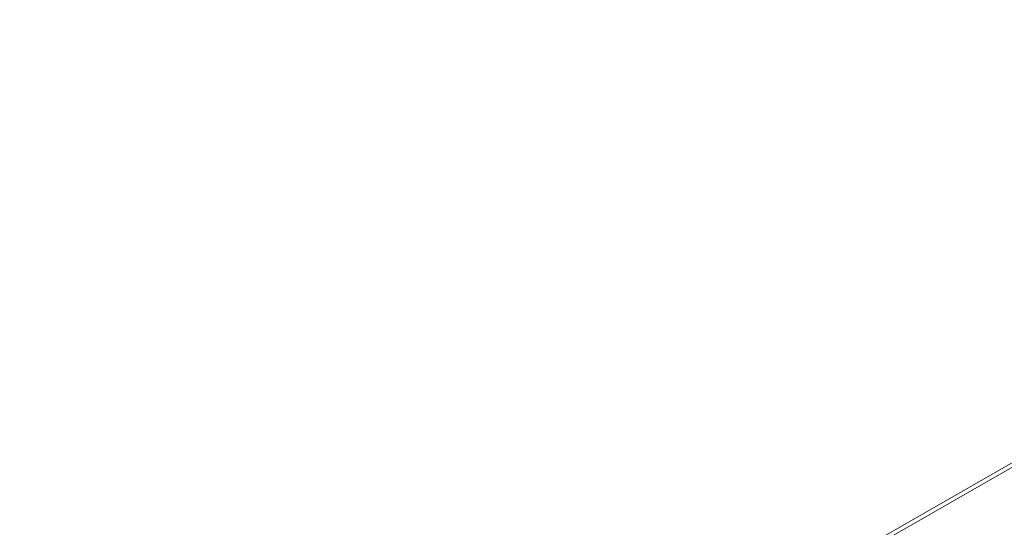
# Model space of a CAD drawing. Header units: centimetres. Extents: x -24.5 to 49.7, y -16.6 to 18.4.
# Tile 24 of 248: x -20 to -19, y -7.1 to -6.6. Entities that reach past the tile are written whole.
import ezdxf

# ---------------------------------------------------------------- set-up
doc = ezdxf.new("R2010")
doc.units = ezdxf.units.CM
doc.header["$MEASUREMENT"] = 0
doc.layers.add('layer 1', color=7, linetype='Continuous')

msp = doc.modelspace()

# ---------------------------------------------------------------- linework, layer by layer
at = {"layer": 'layer 1', "color": 1, "lineweight": 0}
msp.add_open_spline([(24.98821, 18.39808), (24.98821, 18.39808), (24.98821, -16.60193), (24.98821, -16.60193), (24.98821, -16.60193), (-24.51772, -16.60193), (-24.51772, -16.60193), (-24.51772, -16.60193), (-24.51772, 18.39808), (-24.51772, 18.39808), (-24.51772, 18.39808), (24.98821, 18.39808), (24.98821, 18.39808)], degree=3, knots=[0, 0, 0, 0, 0.25, 0.25, 0.25, 0.5, 0.5, 0.5, 0.75, 0.75, 0.75, 1, 1, 1, 1], dxfattribs=at)
at = {"layer": 'layer 1', "color": 5, "lineweight": 0}
msp.add_open_spline([(-23.26688, 17.18067), (-23.26688, 17.18067), (-23.26688, -15.60944), (-23.26688, -15.60944), (-23.26688, -15.60944), (23.98644, -15.60944), (23.98644, -15.60944)], degree=3, knots=[0, 0, 0, 0, 0.5, 0.5, 0.5, 1, 1, 1, 1], dxfattribs=at)
at = {"layer": 'layer 1', "lineweight": 9}
for points in [[(-20.20721, -7.75591), (-20.20721, -7.75591), (-18.46313, -6.75555), (-18.46313, -6.75555)], [(-18.45614, -6.75623), (-18.45614, -6.75623), (-20.20022, -7.7566), (-20.20022, -7.7566)], [(-19.83625, -7.97105), (-19.83625, -7.97105), (-18.08223, -6.965), (-18.08223, -6.965)], [(-19.8052, -7.98887), (-19.8052, -7.98887), (-18.05118, -6.98281), (-18.05118, -6.98281)], [(-18.04124, -7.01147), (-18.04124, -7.01147), (-19.78532, -8.01184), (-19.78532, -8.01184)]]:
    msp.add_open_spline(points, degree=3, dxfattribs=at)

doc.saveas('drawing.dxf')
